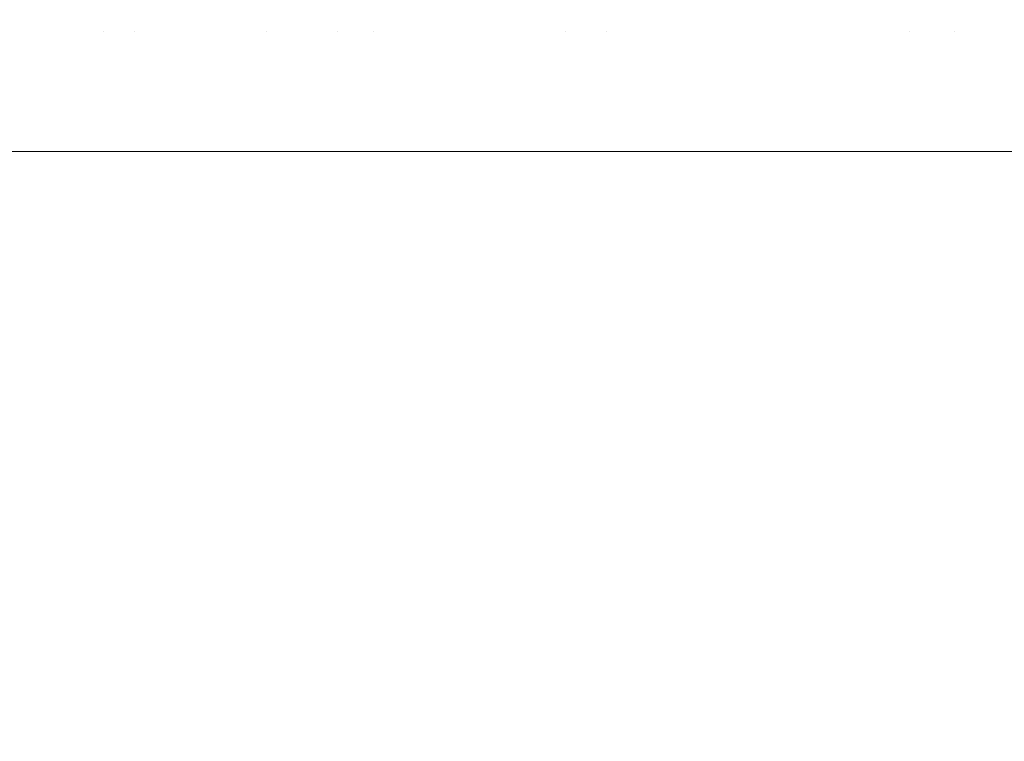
# Model space of a CAD drawing. Header units: centimetres. Extents: x -26.3 to 27.5, y 4.8 to 73.5.
# Tile 208 of 256: x -8.1744 to -8.1476, y 6.4841 to 6.5038. Entities that reach past the tile are written whole.
import ezdxf

# ---------------------------------------------------------------- set-up
doc = ezdxf.new("R2010")
doc.units = ezdxf.units.CM
doc.header["$LTSCALE"] = 2.54
doc.layers.add('Lucido design-1', color=7, linetype='Continuous')

# ---------------------------------------------------------------- blocks, each defined once
blk = doc.blocks.new('Gruppo-3-1')
at = {"color": 7, "linetype": 'Continuous', "lineweight": 9}
for points, invisible_edges in [([(-8.174631, 6.506752, -1479.467065), (-8.173856, 6.506752, -1479.465662), (-8.173716, 6.503484, -1479.465741), (-8.17449, 6.503484, -1479.467142)], 15), ([(-8.174631, 6.506752, -1515.567065), (-8.173856, 6.506752, -1515.565662), (-8.173716, 6.503484, -1515.565741), (-8.17449, 6.503484, -1515.567142)], 15), ([(-8.172916, 6.503484, -1479.464347), (-8.173716, 6.503484, -1479.465741), (-8.173856, 6.506752, -1479.465662), (-8.173055, 6.506752, -1479.464266)], 15), ([(-8.172916, 6.503484, -1515.564347), (-8.173716, 6.503484, -1515.565741), (-8.173856, 6.506752, -1515.565662), (-8.173055, 6.506752, -1515.564266)], 15), ([(-8.173055, 6.506752, -1479.464266), (-8.172235, 6.506752, -1479.462889), (-8.172097, 6.503484, -1479.462972), (-8.172916, 6.503484, -1479.464347)], 15), ([(-8.173055, 6.506752, -1515.564266), (-8.172235, 6.506752, -1515.562889), (-8.172097, 6.503484, -1515.562972), (-8.172916, 6.503484, -1515.564347)], 15), ([(-8.171253, 6.503484, -1479.461604), (-8.172097, 6.503484, -1479.462972), (-8.172235, 6.506752, -1479.462889), (-8.171389, 6.506752, -1479.461519)], 15), ([(-8.171253, 6.503484, -1515.561604), (-8.172097, 6.503484, -1515.562972), (-8.172235, 6.506752, -1515.562889), (-8.171389, 6.506752, -1515.561519)], 15), ([(-8.171389, 6.506752, -1479.461519), (-8.170526, 6.506752, -1479.460169), (-8.170391, 6.503484, -1479.460256), (-8.171253, 6.503484, -1479.461604)], 15), ([(-8.171389, 6.506752, -1515.561519), (-8.170526, 6.506752, -1515.560169), (-8.170391, 6.503484, -1515.560256), (-8.171253, 6.503484, -1515.561604)], 15), ([(-8.169503, 6.503484, -1479.458916), (-8.170391, 6.503484, -1479.460256), (-8.170526, 6.506752, -1479.460169), (-8.169636, 6.506752, -1479.458826)], 15), ([(-8.169503, 6.503484, -1515.558916), (-8.170391, 6.503484, -1515.560256), (-8.170526, 6.506752, -1515.560169), (-8.169636, 6.506752, -1515.558826)], 15), ([(-8.169636, 6.506752, -1479.458826), (-8.16873, 6.506752, -1479.457505), (-8.168599, 6.503484, -1479.457597), (-8.169503, 6.503484, -1479.458916)], 15), ([(-8.169636, 6.506752, -1515.558826), (-8.16873, 6.506752, -1515.557505), (-8.168599, 6.503484, -1515.557597), (-8.169503, 6.503484, -1515.558916)], 15), ([(-8.167668, 6.503484, -1479.456285), (-8.168599, 6.503484, -1479.457597), (-8.16873, 6.506752, -1479.457505), (-8.167798, 6.506752, -1479.456191)], 15), ([(-8.167668, 6.503484, -1515.556285), (-8.168599, 6.503484, -1515.557597), (-8.16873, 6.506752, -1515.557505), (-8.167798, 6.506752, -1515.556191)], 15), ([(-8.167798, 6.506752, -1479.456191), (-8.16685, 6.506752, -1479.4549), (-8.166722, 6.503484, -1479.454996), (-8.167668, 6.503484, -1479.456285)], 15), ([(-8.167798, 6.506752, -1515.556191), (-8.16685, 6.506752, -1515.5549), (-8.166722, 6.503484, -1515.554996), (-8.167668, 6.503484, -1515.556285)], 15), ([(-8.16575, 6.503484, -1479.453715), (-8.166722, 6.503484, -1479.454996), (-8.16685, 6.506752, -1479.4549), (-8.165877, 6.506752, -1479.453617)], 15), ([(-8.16575, 6.503484, -1515.553715), (-8.166722, 6.503484, -1515.554996), (-8.16685, 6.506752, -1515.5549), (-8.165877, 6.506752, -1515.553617)], 15), ([(-8.165877, 6.506752, -1479.453617), (-8.164888, 6.506752, -1479.452357), (-8.164762, 6.503484, -1479.452457), (-8.16575, 6.503484, -1479.453715)], 15), ([(-8.165877, 6.506752, -1515.553617), (-8.164888, 6.506752, -1515.552357), (-8.164762, 6.503484, -1515.552457), (-8.16575, 6.503484, -1515.553715)], 15), ([(-8.16375, 6.503484, -1479.451207), (-8.164762, 6.503484, -1479.452457), (-8.164888, 6.506752, -1479.452357), (-8.163873, 6.506752, -1479.451105)], 15), ([(-8.16375, 6.503484, -1515.551207), (-8.164762, 6.503484, -1515.552457), (-8.164888, 6.506752, -1515.552357), (-8.163873, 6.506752, -1515.551105)], 15), ([(-8.163873, 6.506752, -1479.451105), (-8.162845, 6.506752, -1479.449877), (-8.162723, 6.503484, -1479.449981), (-8.16375, 6.503484, -1479.451207)], 15), ([(-8.163873, 6.506752, -1515.551105), (-8.162845, 6.506752, -1515.549877), (-8.162723, 6.503484, -1515.549981), (-8.16375, 6.503484, -1515.551207)], 15), ([(-8.16167, 6.503484, -1479.448765), (-8.162723, 6.503484, -1479.449981), (-8.162845, 6.506752, -1479.449877), (-8.161791, 6.506752, -1479.448659)], 15), ([(-8.16167, 6.503484, -1515.548765), (-8.162723, 6.503484, -1515.549981), (-8.162845, 6.506752, -1515.549877), (-8.161791, 6.506752, -1515.548659)], 15), ([(-8.161791, 6.506752, -1479.448659), (-8.160724, 6.506752, -1479.447465), (-8.160605, 6.503484, -1479.447573), (-8.16167, 6.503484, -1479.448765)], 15), ([(-8.161791, 6.506752, -1515.548659), (-8.160724, 6.506752, -1515.547465), (-8.160605, 6.503484, -1515.547573), (-8.16167, 6.503484, -1515.548765)], 15), ([(-8.159514, 6.503484, -1479.446391), (-8.160605, 6.503484, -1479.447573), (-8.160724, 6.506752, -1479.447465), (-8.159631, 6.506752, -1479.446281)], 15), ([(-8.159514, 6.503484, -1515.546391), (-8.160605, 6.503484, -1515.547573), (-8.160724, 6.506752, -1515.547465), (-8.159631, 6.506752, -1515.546281)], 15), ([(-8.159631, 6.506752, -1479.446281), (-8.158526, 6.506752, -1479.445122), (-8.158411, 6.503484, -1479.445234), (-8.159514, 6.503484, -1479.446391)], 15), ([(-8.159631, 6.506752, -1515.546281), (-8.158526, 6.506752, -1515.545122), (-8.158411, 6.503484, -1515.545234), (-8.159514, 6.503484, -1515.546391)], 15), ([(-8.157282, 6.503484, -1479.444087), (-8.158411, 6.503484, -1479.445234), (-8.158526, 6.506752, -1479.445122), (-8.157396, 6.506752, -1479.443973)], 15), ([(-8.157282, 6.503484, -1515.544087), (-8.158411, 6.503484, -1515.545234), (-8.158526, 6.506752, -1515.545122), (-8.157396, 6.506752, -1515.543973)], 15), ([(-8.157396, 6.506752, -1479.443973), (-8.156255, 6.506752, -1479.44285), (-8.156143, 6.503484, -1479.442966), (-8.157282, 6.503484, -1479.444087)], 15), ([(-8.157396, 6.506752, -1515.543973), (-8.156255, 6.506752, -1515.54285), (-8.156143, 6.503484, -1515.542966), (-8.157282, 6.503484, -1515.544087)], 15), ([(-8.154978, 6.503484, -1479.441855), (-8.156143, 6.503484, -1479.442966), (-8.156255, 6.506752, -1479.44285), (-8.155088, 6.506752, -1479.441738)], 15), ([(-8.154978, 6.503484, -1515.541855), (-8.156143, 6.503484, -1515.542966), (-8.156255, 6.506752, -1515.54285), (-8.155088, 6.506752, -1515.541738)], 15), ([(-8.155088, 6.506752, -1479.441738), (-8.153911, 6.506752, -1479.440653), (-8.153803, 6.503484, -1479.440772), (-8.154978, 6.503484, -1479.441855)], 15), ([(-8.155088, 6.506752, -1515.541738), (-8.153911, 6.506752, -1515.540653), (-8.153803, 6.503484, -1515.540772), (-8.154978, 6.503484, -1515.541855)], 15), ([(-8.152603, 6.503484, -1479.439699), (-8.153803, 6.503484, -1479.440772), (-8.153911, 6.506752, -1479.440653), (-8.152709, 6.506752, -1479.439579)], 15), ([(-8.152603, 6.503484, -1515.539699), (-8.153803, 6.503484, -1515.540772), (-8.153911, 6.506752, -1515.540653), (-8.152709, 6.506752, -1515.539579)], 15), ([(-8.152709, 6.506752, -1479.439579), (-8.151499, 6.506752, -1479.438531), (-8.151395, 6.503484, -1479.438654), (-8.152603, 6.503484, -1479.439699)], 15), ([(-8.152709, 6.506752, -1515.539579), (-8.151499, 6.506752, -1515.538531), (-8.151395, 6.503484, -1515.538654), (-8.152603, 6.503484, -1515.539699)], 15), ([(-8.150161, 6.503484, -1479.43762), (-8.151395, 6.503484, -1479.438654), (-8.151499, 6.506752, -1479.438531), (-8.150263, 6.506752, -1479.437496)], 15), ([(-8.150161, 6.503484, -1515.53762), (-8.151395, 6.503484, -1515.538654), (-8.151499, 6.506752, -1515.538531), (-8.150263, 6.506752, -1515.537496)], 15), ([(-8.150263, 6.506752, -1479.437496), (-8.14902, 6.506752, -1479.436488), (-8.14892, 6.503484, -1479.436614), (-8.150161, 6.503484, -1479.43762)], 15), ([(-8.150263, 6.506752, -1515.537496), (-8.14902, 6.506752, -1515.536488), (-8.14892, 6.503484, -1515.536614), (-8.150161, 6.503484, -1515.53762)], 15), ([(-8.147653, 6.503484, -1479.43562), (-8.14892, 6.503484, -1479.436614), (-8.14902, 6.506752, -1479.436488), (-8.147751, 6.506752, -1479.435493)], 15), ([(-8.147653, 6.503484, -1515.53562), (-8.14892, 6.503484, -1515.536614), (-8.14902, 6.506752, -1515.536488), (-8.147751, 6.506752, -1515.535493)], 15), ([(-8.147751, 6.506752, -1479.435493), (-8.146477, 6.506752, -1479.434526), (-8.14638, 6.503484, -1479.434655), (-8.147653, 6.503484, -1479.43562)], 15), ([(-8.147751, 6.506752, -1515.535493), (-8.146477, 6.506752, -1515.534526), (-8.14638, 6.503484, -1515.534655), (-8.147653, 6.503484, -1515.53562)], 15), ([(-25.986537, 6.504128, -1479.014916), (-25.986537, 6.500212, -1479.014839), (27.113463, 6.500212, -1479.014839), (27.113463, 6.504128, -1479.014916)], 8), ([(-25.986537, 6.504128, -1515.114916), (-25.986537, 6.500212, -1515.114839), (27.113463, 6.500212, -1515.114839), (27.113463, 6.504128, -1515.114916)], 8), ([(-8.17449, 6.503484, -1479.467142), (-8.173716, 6.503484, -1479.465741), (-8.17365, 6.500212, -1479.465778), (-8.174798, 6.500212, -1479.467827)], 11), ([(-8.17449, 6.503484, -1515.567142), (-8.173716, 6.503484, -1515.565741), (-8.17365, 6.500212, -1515.565778), (-8.174798, 6.500212, -1515.567827)], 11), ([(-8.17275, 6.500212, -1479.464169), (-8.17365, 6.500212, -1479.465778), (-8.173716, 6.503484, -1479.465741), (-8.172916, 6.503484, -1479.464347)], 14), ([(-8.17275, 6.500212, -1515.564169), (-8.17365, 6.500212, -1515.565778), (-8.173716, 6.503484, -1515.565741), (-8.172916, 6.503484, -1515.564347)], 14), ([(-8.17275, 6.500212, -1479.464169), (-8.172916, 6.503484, -1479.464347), (-8.172097, 6.503484, -1479.462972)], 11), ([(-8.17275, 6.500212, -1515.564169), (-8.172916, 6.503484, -1515.564347), (-8.172097, 6.503484, -1515.562972)], 11), ([(-8.172097, 6.503484, -1479.462972), (-8.172035, 6.500212, -1479.46301), (-8.17275, 6.500212, -1479.464169)], 9), ([(-8.172097, 6.503484, -1515.562972), (-8.172035, 6.500212, -1515.56301), (-8.17275, 6.500212, -1515.564169)], 9), ([(-8.171192, 6.500212, -1479.461642), (-8.172035, 6.500212, -1479.46301), (-8.172097, 6.503484, -1479.462972), (-8.171253, 6.503484, -1479.461604)], 14), ([(-8.171192, 6.500212, -1515.561642), (-8.172035, 6.500212, -1515.56301), (-8.172097, 6.503484, -1515.562972), (-8.171253, 6.503484, -1515.561604)], 14), ([(-8.171253, 6.503484, -1479.461604), (-8.170391, 6.503484, -1479.460256), (-8.170548, 6.500212, -1479.460597)], 11), ([(-8.170548, 6.500212, -1479.460597), (-8.171192, 6.500212, -1479.461642), (-8.171253, 6.503484, -1479.461604)], 10), ([(-8.171253, 6.503484, -1515.561604), (-8.170391, 6.503484, -1515.560256), (-8.170548, 6.500212, -1515.560597)], 11), ([(-8.170548, 6.500212, -1515.560597), (-8.171192, 6.500212, -1515.561642), (-8.171253, 6.503484, -1515.561604)], 10), ([(-8.169441, 6.500212, -1479.458958), (-8.170548, 6.500212, -1479.460597), (-8.170391, 6.503484, -1479.460256), (-8.169503, 6.503484, -1479.458916)], 14), ([(-8.169441, 6.500212, -1515.558958), (-8.170548, 6.500212, -1515.560597), (-8.170391, 6.503484, -1515.560256), (-8.169503, 6.503484, -1515.558916)], 14), ([(-8.169503, 6.503484, -1479.458916), (-8.168599, 6.503484, -1479.457597), (-8.168196, 6.500212, -1479.457117), (-8.169441, 6.500212, -1479.458958)], 11), ([(-8.169503, 6.503484, -1515.558916), (-8.168599, 6.503484, -1515.557597), (-8.168196, 6.500212, -1515.557117), (-8.169441, 6.500212, -1515.558958)], 11), ([(-8.168196, 6.500212, -1479.457117), (-8.168599, 6.503484, -1479.457597), (-8.167668, 6.503484, -1479.456285)], 11), ([(-8.168196, 6.500212, -1515.557117), (-8.168599, 6.503484, -1515.557597), (-8.167668, 6.503484, -1515.556285)], 11), ([(-8.167668, 6.503484, -1479.456285), (-8.166722, 6.503484, -1479.454996), (-8.166662, 6.500212, -1479.45504), (-8.168196, 6.500212, -1479.457117)], 11), ([(-8.167668, 6.503484, -1515.556285), (-8.166722, 6.503484, -1515.554996), (-8.166662, 6.500212, -1515.55504), (-8.168196, 6.500212, -1515.557117)], 11), ([(-8.166662, 6.500212, -1479.45504), (-8.166722, 6.503484, -1479.454996), (-8.16575, 6.503484, -1479.453715)], 11), ([(-8.166662, 6.500212, -1515.55504), (-8.166722, 6.503484, -1515.554996), (-8.16575, 6.503484, -1515.553715)], 11), ([(-8.16575, 6.503484, -1479.453715), (-8.165697, 6.500212, -1479.453735), (-8.166662, 6.500212, -1479.45504)], 9), ([(-8.16575, 6.503484, -1515.553715), (-8.165697, 6.500212, -1515.553735), (-8.166662, 6.500212, -1515.55504)], 9), ([(-8.165697, 6.500212, -1479.453735), (-8.16575, 6.503484, -1479.453715), (-8.164762, 6.503484, -1479.452457)], 11), ([(-8.165697, 6.500212, -1515.553735), (-8.16575, 6.503484, -1515.553715), (-8.164762, 6.503484, -1515.552457)], 11), ([(-8.164762, 6.503484, -1479.452457), (-8.164704, 6.500212, -1479.452503), (-8.165697, 6.500212, -1479.453735)], 9), ([(-8.164762, 6.503484, -1515.552457), (-8.164704, 6.500212, -1515.552503), (-8.165697, 6.500212, -1515.553735)], 9), ([(-8.163056, 6.500212, -1479.450458), (-8.164704, 6.500212, -1479.452503), (-8.164762, 6.503484, -1479.452457), (-8.16375, 6.503484, -1479.451207)], 14), ([(-8.163056, 6.500212, -1515.550458), (-8.164704, 6.500212, -1515.552503), (-8.164762, 6.503484, -1515.552457), (-8.16375, 6.503484, -1515.551207)], 14), ([(-8.16375, 6.503484, -1479.451207), (-8.162723, 6.503484, -1479.449981), (-8.163056, 6.500212, -1479.450458)], 11), ([(-8.16375, 6.503484, -1515.551207), (-8.162723, 6.503484, -1515.549981), (-8.163056, 6.500212, -1515.550458)], 11), ([(-8.161613, 6.500212, -1479.448815), (-8.163056, 6.500212, -1479.450458), (-8.162723, 6.503484, -1479.449981), (-8.16167, 6.503484, -1479.448765)], 14), ([(-8.161613, 6.500212, -1515.548815), (-8.163056, 6.500212, -1515.550458), (-8.162723, 6.503484, -1515.549981), (-8.16167, 6.503484, -1515.548765)], 14), ([(-8.16167, 6.503484, -1479.448765), (-8.160605, 6.503484, -1479.447573), (-8.160276, 6.500212, -1479.447292), (-8.161613, 6.500212, -1479.448815)], 11), ([(-8.16167, 6.503484, -1515.548765), (-8.160605, 6.503484, -1515.547573), (-8.160276, 6.500212, -1515.547292), (-8.161613, 6.500212, -1515.548815)], 11), ([(-8.160276, 6.500212, -1479.447292), (-8.160605, 6.503484, -1479.447573), (-8.159514, 6.503484, -1479.446391)], 11), ([(-8.160276, 6.500212, -1515.547292), (-8.160605, 6.503484, -1515.547573), (-8.159514, 6.503484, -1515.546391)], 11), ([(-8.159514, 6.503484, -1479.446391), (-8.159462, 6.500212, -1479.44644), (-8.160276, 6.500212, -1479.447292)], 9), ([(-8.159514, 6.503484, -1515.546391), (-8.159462, 6.500212, -1515.54644), (-8.160276, 6.500212, -1515.547292)], 9), ([(-8.159514, 6.503484, -1479.446391), (-8.158411, 6.503484, -1479.445234), (-8.158358, 6.500212, -1479.445285), (-8.159462, 6.500212, -1479.44644)], 11), ([(-8.159514, 6.503484, -1515.546391), (-8.158411, 6.503484, -1515.545234), (-8.158358, 6.500212, -1515.545285), (-8.159462, 6.500212, -1515.54644)], 11), ([(-8.158411, 6.503484, -1479.445234), (-8.157282, 6.503484, -1479.444087), (-8.157362, 6.500212, -1479.444243)], 11), ([(-8.157362, 6.500212, -1479.444243), (-8.158358, 6.500212, -1479.445285), (-8.158411, 6.503484, -1479.445234)], 10), ([(-8.158411, 6.503484, -1515.545234), (-8.157282, 6.503484, -1515.544087), (-8.157362, 6.500212, -1515.544243)], 11), ([(-8.157362, 6.500212, -1515.544243), (-8.158358, 6.500212, -1515.545285), (-8.158411, 6.503484, -1515.545234)], 10), ([(-8.157282, 6.503484, -1479.444087), (-8.156143, 6.503484, -1479.442966), (-8.156091, 6.500212, -1479.44302), (-8.157362, 6.500212, -1479.444243)], 11), ([(-8.157282, 6.503484, -1515.544087), (-8.156143, 6.503484, -1515.542966), (-8.156091, 6.500212, -1515.54302), (-8.157362, 6.500212, -1515.544243)], 11), ([(-8.154319, 6.500212, -1479.441316), (-8.156091, 6.500212, -1479.44302), (-8.156143, 6.503484, -1479.442966), (-8.154978, 6.503484, -1479.441855)], 14), ([(-8.154319, 6.500212, -1515.541316), (-8.156091, 6.500212, -1515.54302), (-8.156143, 6.503484, -1515.542966), (-8.154978, 6.503484, -1515.541855)], 14), ([(-8.154978, 6.503484, -1479.441855), (-8.153803, 6.503484, -1479.440772), (-8.154319, 6.500212, -1479.441316)], 11), ([(-8.154978, 6.503484, -1515.541855), (-8.153803, 6.503484, -1515.540772), (-8.154319, 6.500212, -1515.541316)], 11), ([(-8.152553, 6.500212, -1479.439756), (-8.154319, 6.500212, -1479.441316), (-8.153803, 6.503484, -1479.440772), (-8.152603, 6.503484, -1479.439699)], 14), ([(-8.152553, 6.500212, -1515.539756), (-8.154319, 6.500212, -1515.541316), (-8.153803, 6.503484, -1515.540772), (-8.152603, 6.503484, -1515.539699)], 14), ([(-8.152603, 6.503484, -1479.439699), (-8.151395, 6.503484, -1479.438654), (-8.151152, 6.500212, -1479.438517), (-8.152553, 6.500212, -1479.439756)], 11), ([(-8.152603, 6.503484, -1515.539699), (-8.151395, 6.503484, -1515.538654), (-8.151152, 6.500212, -1515.538517), (-8.152553, 6.500212, -1515.539756)], 11), ([(-8.151152, 6.500212, -1479.438517), (-8.151395, 6.503484, -1479.438654), (-8.150161, 6.503484, -1479.43762)], 11), ([(-8.151152, 6.500212, -1515.538517), (-8.151395, 6.503484, -1515.538654), (-8.150161, 6.503484, -1515.53762)], 11), ([(-8.150161, 6.503484, -1479.43762), (-8.150115, 6.500212, -1479.437676), (-8.151152, 6.500212, -1479.438517)], 9), ([(-8.150161, 6.503484, -1515.53762), (-8.150115, 6.500212, -1515.537676), (-8.151152, 6.500212, -1515.538517)], 9), ([(-8.150161, 6.503484, -1479.43762), (-8.14892, 6.503484, -1479.436614), (-8.148875, 6.500212, -1479.43667), (-8.150115, 6.500212, -1479.437676)], 11), ([(-8.150161, 6.503484, -1515.53762), (-8.14892, 6.503484, -1515.536614), (-8.148875, 6.500212, -1515.53667), (-8.150115, 6.500212, -1515.537676)], 11), ([(-8.14892, 6.503484, -1479.436614), (-8.147653, 6.503484, -1479.43562), (-8.147883, 6.500212, -1479.435866)], 11), ([(-8.147883, 6.500212, -1479.435866), (-8.148875, 6.500212, -1479.43667), (-8.14892, 6.503484, -1479.436614)], 10), ([(-8.14892, 6.503484, -1515.536614), (-8.147653, 6.503484, -1515.53562), (-8.147883, 6.500212, -1515.535866)], 11), ([(-8.147883, 6.500212, -1515.535866), (-8.148875, 6.500212, -1515.53667), (-8.14892, 6.503484, -1515.536614)], 10), ([(-8.147653, 6.503484, -1479.43562), (-8.14638, 6.503484, -1479.434655), (-8.146088, 6.500212, -1479.434504), (-8.147883, 6.500212, -1479.435866)], 11), ([(-8.147653, 6.503484, -1515.53562), (-8.14638, 6.503484, -1515.534655), (-8.146088, 6.500212, -1515.534504), (-8.147883, 6.500212, -1515.535866)], 11), ([(-8.174798, 6.500212, -1479.467827), (-8.17365, 6.500212, -1479.465778), (-8.174487, 5.300212, -1479.467248)], 10), ([(-8.174798, 6.500212, -1515.567827), (-8.17365, 6.500212, -1515.565778), (-8.174487, 5.300212, -1515.567248)], 10), ([(-8.17365, 6.500212, -1479.465778), (-8.17275, 6.500212, -1479.464169), (-8.172741, 5.300212, -1479.464175), (-8.174487, 5.300212, -1479.467248)], 10), ([(-8.17365, 6.500212, -1515.565778), (-8.17275, 6.500212, -1515.564169), (-8.172741, 5.300212, -1515.564175), (-8.174487, 5.300212, -1515.567248)], 10), ([(-8.17275, 6.500212, -1479.464169), (-8.172035, 6.500212, -1479.46301), (-8.17245, 5.300212, -1479.463663)], 10), ([(-8.17245, 5.300212, -1479.463663), (-8.172741, 5.300212, -1479.464175), (-8.17275, 6.500212, -1479.464169)], 10), ([(-8.17275, 6.500212, -1515.564169), (-8.172035, 6.500212, -1515.56301), (-8.17245, 5.300212, -1515.563663)], 10), ([(-8.17245, 5.300212, -1515.563663), (-8.172741, 5.300212, -1515.564175), (-8.17275, 6.500212, -1515.564169)], 10), ([(-8.172035, 6.500212, -1479.46301), (-8.171192, 6.500212, -1479.461642), (-8.17054, 5.300212, -1479.460602), (-8.17245, 5.300212, -1479.463663)], 10), ([(-8.17054, 5.300212, -1515.560602), (-8.17245, 5.300212, -1515.563663), (-8.172035, 6.500212, -1515.56301), (-8.171192, 6.500212, -1515.561642)], 10), ([(-8.171192, 6.500212, -1479.461642), (-8.170548, 6.500212, -1479.460597), (-8.17054, 5.300212, -1479.460602)], 10), ([(-8.171192, 6.500212, -1515.561642), (-8.170548, 6.500212, -1515.560597), (-8.17054, 5.300212, -1515.560602)], 10), ([(-8.170548, 6.500212, -1479.460597), (-8.169441, 6.500212, -1479.458958), (-8.170265, 5.300212, -1479.460162)], 10), ([(-8.170265, 5.300212, -1479.460162), (-8.17054, 5.300212, -1479.460602), (-8.170548, 6.500212, -1479.460597)], 10), ([(-8.170548, 6.500212, -1515.560597), (-8.169441, 6.500212, -1515.558958), (-8.170265, 5.300212, -1515.560162)], 10), ([(-8.170265, 5.300212, -1515.560162), (-8.17054, 5.300212, -1515.560602), (-8.170548, 6.500212, -1515.560597)], 10), ([(-8.169441, 6.500212, -1479.458958), (-8.168196, 6.500212, -1479.457117), (-8.168189, 5.300212, -1479.457121), (-8.170265, 5.300212, -1479.460162)], 10), ([(-8.169441, 6.500212, -1515.558958), (-8.168196, 6.500212, -1515.557117), (-8.168189, 5.300212, -1515.557121), (-8.170265, 5.300212, -1515.560162)], 10), ([(-8.168196, 6.500212, -1479.457117), (-8.166662, 6.500212, -1479.45504), (-8.165692, 5.300212, -1479.453739), (-8.167936, 5.300212, -1479.456751)], 10), ([(-8.167936, 5.300212, -1479.456751), (-8.168189, 5.300212, -1479.457121), (-8.168196, 6.500212, -1479.457117)], 10), ([(-8.168196, 6.500212, -1515.557117), (-8.166662, 6.500212, -1515.55504), (-8.165692, 5.300212, -1515.553739), (-8.167936, 5.300212, -1515.556751)], 10), ([(-8.167936, 5.300212, -1515.556751), (-8.168189, 5.300212, -1515.557121), (-8.168196, 6.500212, -1515.557117)], 10), ([(-8.166662, 6.500212, -1479.45504), (-8.165697, 6.500212, -1479.453735), (-8.165692, 5.300212, -1479.453739)], 10), ([(-8.166662, 6.500212, -1515.55504), (-8.165697, 6.500212, -1515.553735), (-8.165692, 5.300212, -1515.553739)], 10), ([(-8.165697, 6.500212, -1479.453735), (-8.164704, 6.500212, -1479.452503), (-8.165466, 5.300212, -1479.453436)], 10), ([(-8.165466, 5.300212, -1479.453436), (-8.165692, 5.300212, -1479.453739), (-8.165697, 6.500212, -1479.453735)], 10), ([(-8.165697, 6.500212, -1515.553735), (-8.164704, 6.500212, -1515.552503), (-8.165466, 5.300212, -1515.553436)], 10), ([(-8.165466, 5.300212, -1515.553436), (-8.165692, 5.300212, -1515.553739), (-8.165697, 6.500212, -1515.553735)], 10), ([(-8.164704, 6.500212, -1479.452503), (-8.163056, 6.500212, -1479.450458), (-8.163052, 5.300212, -1479.450462), (-8.165466, 5.300212, -1479.453436)], 10), ([(-8.164704, 6.500212, -1515.552503), (-8.163056, 6.500212, -1515.550458), (-8.163052, 5.300212, -1515.550462), (-8.165466, 5.300212, -1515.553436)], 10), ([(-8.162858, 5.300212, -1479.450223), (-8.163056, 6.500212, -1479.450458), (-8.161613, 6.500212, -1479.448815)], 9), ([(-8.162858, 5.300212, -1479.450223), (-8.163052, 5.300212, -1479.450462), (-8.163056, 6.500212, -1479.450458)], 10), ([(-8.162858, 5.300212, -1515.550223), (-8.163056, 6.500212, -1515.550458), (-8.161613, 6.500212, -1515.548815)], 9), ([(-8.162858, 5.300212, -1515.550223), (-8.163052, 5.300212, -1515.550462), (-8.163056, 6.500212, -1515.550458)], 10), ([(-8.161613, 6.500212, -1479.448815), (-8.160276, 6.500212, -1479.447292), (-8.160273, 5.300212, -1479.447295), (-8.162858, 5.300212, -1479.450223)], 10), ([(-8.161613, 6.500212, -1515.548815), (-8.160276, 6.500212, -1515.547292), (-8.160273, 5.300212, -1515.547295), (-8.162858, 5.300212, -1515.550223)], 10), ([(-8.160117, 5.300212, -1479.447119), (-8.160276, 6.500212, -1479.447292), (-8.159462, 6.500212, -1479.44644)], 9), ([(-8.160117, 5.300212, -1479.447119), (-8.160273, 5.300212, -1479.447295), (-8.160276, 6.500212, -1479.447292)], 10), ([(-8.160117, 5.300212, -1515.547119), (-8.160276, 6.500212, -1515.547292), (-8.159462, 6.500212, -1515.54644)], 9), ([(-8.160117, 5.300212, -1515.547119), (-8.160273, 5.300212, -1515.547295), (-8.160276, 6.500212, -1515.547292)], 10), ([(-8.15736, 5.300212, -1479.444245), (-8.160117, 5.300212, -1479.447119), (-8.159462, 6.500212, -1479.44644), (-8.158358, 6.500212, -1479.445285)], 10), ([(-8.15736, 5.300212, -1515.544245), (-8.160117, 5.300212, -1515.547119), (-8.159462, 6.500212, -1515.54644), (-8.158358, 6.500212, -1515.545285)], 10), ([(-8.158358, 6.500212, -1479.445285), (-8.157362, 6.500212, -1479.444243), (-8.15736, 5.300212, -1479.444245)], 10), ([(-8.158358, 6.500212, -1515.545285), (-8.157362, 6.500212, -1515.544243), (-8.15736, 5.300212, -1515.544245)], 10), ([(-8.157248, 5.300212, -1479.444128), (-8.157362, 6.500212, -1479.444243), (-8.156091, 6.500212, -1479.44302)], 9), ([(-8.157248, 5.300212, -1479.444128), (-8.15736, 5.300212, -1479.444245), (-8.157362, 6.500212, -1479.444243)], 10), ([(-8.157248, 5.300212, -1515.544128), (-8.157362, 6.500212, -1515.544243), (-8.156091, 6.500212, -1515.54302)], 9), ([(-8.157248, 5.300212, -1515.544128), (-8.15736, 5.300212, -1515.544245), (-8.157362, 6.500212, -1515.544243)], 10), ([(-8.156091, 6.500212, -1479.44302), (-8.154319, 6.500212, -1479.441316), (-8.15471, 5.300212, -1479.441679), (-8.157248, 5.300212, -1479.444128)], 10), ([(-8.156091, 6.500212, -1515.54302), (-8.154319, 6.500212, -1515.541316), (-8.15471, 5.300212, -1515.541679), (-8.157248, 5.300212, -1515.544128)], 10), ([(-8.154319, 6.500212, -1479.441316), (-8.154313, 5.300212, -1479.441323), (-8.15471, 5.300212, -1479.441679)], 9), ([(-8.154319, 6.500212, -1515.541316), (-8.154313, 5.300212, -1515.541323), (-8.15471, 5.300212, -1515.541679)], 9), ([(-8.151615, 5.300212, -1479.438912), (-8.154313, 5.300212, -1479.441323), (-8.154319, 6.500212, -1479.441316), (-8.152553, 6.500212, -1479.439756)], 10), ([(-8.151615, 5.300212, -1515.538912), (-8.154313, 5.300212, -1515.541323), (-8.154319, 6.500212, -1515.541316), (-8.152553, 6.500212, -1515.539756)], 10), ([(-8.152553, 6.500212, -1479.439756), (-8.151152, 6.500212, -1479.438517), (-8.151615, 5.300212, -1479.438912)], 10), ([(-8.152553, 6.500212, -1515.539756), (-8.151152, 6.500212, -1515.538517), (-8.151615, 5.300212, -1515.538912)], 10), ([(-8.151152, 6.500212, -1479.438517), (-8.151145, 5.300212, -1479.438526), (-8.151615, 5.300212, -1479.438912)], 9), ([(-8.151152, 6.500212, -1515.538517), (-8.151145, 5.300212, -1515.538526), (-8.151615, 5.300212, -1515.538912)], 9), ([(-8.148405, 5.300212, -1479.436274), (-8.151145, 5.300212, -1479.438526), (-8.151152, 6.500212, -1479.438517), (-8.150115, 6.500212, -1479.437676)], 10), ([(-8.148405, 5.300212, -1515.536274), (-8.151145, 5.300212, -1515.538526), (-8.151152, 6.500212, -1515.538517), (-8.150115, 6.500212, -1515.537676)], 10), ([(-8.150115, 6.500212, -1479.437676), (-8.148875, 6.500212, -1479.43667), (-8.148405, 5.300212, -1479.436274)], 10), ([(-8.147876, 5.300212, -1515.535875), (-8.150115, 6.500212, -1515.537676), (-8.148875, 6.500212, -1515.53667)], 9), ([(-8.150115, 6.500212, -1515.537676), (-8.147876, 5.300212, -1515.535875), (-8.148405, 5.300212, -1515.536274)], 9), ([(-8.148405, 5.300212, -1479.436274), (-8.148875, 6.500212, -1479.43667), (-8.147883, 6.500212, -1479.435866)], 9), ([(-8.148875, 6.500212, -1515.53667), (-8.147883, 6.500212, -1515.535866), (-8.147876, 5.300212, -1515.535875)], 10), ([(-8.147883, 6.500212, -1479.435866), (-8.147876, 5.300212, -1479.435875), (-8.148405, 5.300212, -1479.436274)], 9), ([(-8.147876, 5.300212, -1479.435875), (-8.147883, 6.500212, -1479.435866), (-8.146088, 6.500212, -1479.434504), (-8.146077, 5.300212, -1479.434518)], 5), ([(-8.147876, 5.300212, -1515.535875), (-8.147883, 6.500212, -1515.535866), (-8.146088, 6.500212, -1515.534504), (-8.146077, 5.300212, -1515.534518)], 5)]:
    blk.add_3dface(points, dxfattribs=dict(at, invisible_edges=invisible_edges))
for points in [[(-25.986537, 6.500212, -1479.014839), (-25.986537, 4.900212, -1479.014839), (27.113463, 4.900212, -1479.014839), (27.113463, 6.500212, -1479.014839)], [(-25.986537, 6.500212, -1515.114839), (-25.986537, 4.900212, -1515.114839), (27.113463, 4.900212, -1515.114839), (27.113463, 6.500212, -1515.114839)]]:
    blk.add_3dface(points, dxfattribs=at)
blk = doc.blocks.new('Gruppo-4-1')
at = {"color": 7}
blk.add_blockref('Gruppo-3-1', (0, 0), dxfattribs=at)

msp = doc.modelspace()

# ---------------------------------------------------------------- block references
at = {"layer": 'Lucido design-1', "color": 7}
msp.add_blockref('Gruppo-4-1', (0, 0), dxfattribs=at)

doc.saveas('drawing.dxf')
